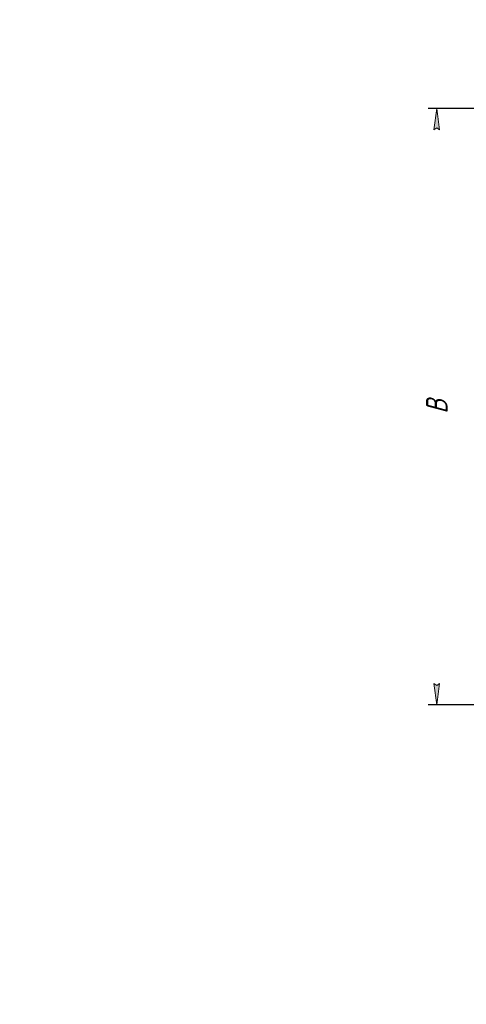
# Model space of a CAD drawing. Header units: millimetres. Extents: x 0 to 297, y 0 to 420.
# Tile 1 of 11: x 0 to 104, y 0 to 229. Entities that reach past the tile are written whole.
import ezdxf

# ---------------------------------------------------------------- set-up
doc = ezdxf.new("R2010")
doc.units = ezdxf.units.MM
doc.linetypes.add('K5LT_THIN', pattern=[0])
doc.layers.add('Системный слой', color=7, linetype='Continuous')
doc.styles.add('KDIMTEXTSTYLE', font='GOST_AU.SHX', dxfattribs={"width": 0.96, "oblique": 15, "height": 5})
doc.dimstyles.new('KDIMSTYLE (0.50)', dxfattribs={"dimtxt": 5, "dimasz": 1, "dimexe": 2, "dimexo": 0, "dimgap": 1, "dimtad": 1, "dimlfac": 2, "dimtxsty": 'KDIMTEXTSTYLE', "dimsah": 1, "dimcen": 0, "dimdle": 1, "dimadec": 0, "dimazin": 0, "dimtfac": 0.667, "dimtmove": 0, "dimatfit": 3, "dimfxl": 1, "dimtvp": 1, "dimtolj": 1, "dimtzin": 0, "dimarcsym": 0})

# ---------------------------------------------------------------- blocks, each defined once
blk = doc.blocks.new('KDIMARROW_01')
at = {"layer": 'Системный слой'}
blk.add_hatch(color=0, dxfattribs=at).paths.add_polyline_path([(-5, -0.66), (0, 0), (-5, 0.66), (-4.5, 0)])
at = {"layer": 'Системный слой', "color": 0, "linetype": 'K5LT_THIN', "lineweight": 18}
for p, q in [((-4.5, 0), (-5, 0.66)), ((-5, 0.66), (0, 0)), ((0, 0), (-5, -0.66)), ((-5, -0.66), (-4.5, 0)), ((0, 0), (-1, 0))]:
    blk.add_line(p, q, dxfattribs=at)

msp = doc.modelspace()

# ---------------------------------------------------------------- dimensions: what is measured, and where the dimension line sits
at = {"layer": 'Системный слой', "color": 7}
msp.add_linear_dim(base=(97.1547, 208.7725), p1=(118.1547, 69.7725), p2=(117.1547, 208.7725), angle=90, location=(97.1547, 139.2725), text='\\H5.0;\\W0.965;\\Q15;\\H5.0;\\W0.965;\\Q15;\\Q15;В', dimstyle='KDIMSTYLE (0.50)', override={"dimexo": 0, "dimblk1": 'KDIMARROW_01', "dimblk2": 'KDIMARROW_01', "dimse1": 0, "dimse2": 0, "dimclrt": 7, "dimtolj": 1}, dxfattribs=at).render()

doc.saveas('drawing.dxf')
